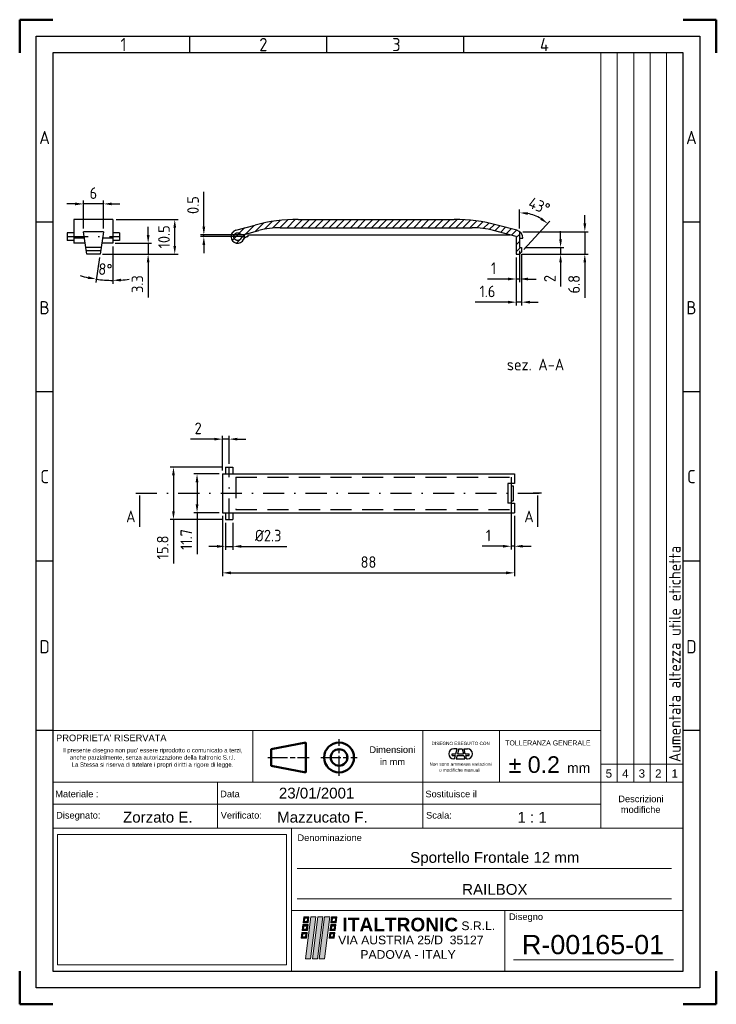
# Model space of a CAD drawing. Header units: millimetres. Extents: x 10 to 220, y 10 to 307.
import ezdxf
from ezdxf.enums import TextEntityAlignment as Align

# ---------------------------------------------------------------- set-up
doc = ezdxf.new("R2010")
doc.units = ezdxf.units.MM
doc.header["$LTSCALE"] = 0.5
doc.header["$XCLIPFRAME"] = 2
for name, pattern in [('AM_ISO02W050', [7.5, 6, -1.5]), ('AM_ISO08W050', [18, 12, -1.5, 3, -1.5]), ('TRATTEGGIATA', [19.049999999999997, 12.7, -6.349999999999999]), ('TRATTOPUNTO', [25.399999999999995, 12.7, -6.349999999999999, 0, -6.349999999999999])]:
    doc.linetypes.add(name, pattern=pattern)
for name, color, linetype, lineweight in [('AM_0', 7, 'Continuous', 50), ('AM_5', 3, 'Continuous', 25), ('AM_7', 4, 'AM_ISO08W050', 25), ('AM_8', 1, 'Continuous', 25), ('AM_BOR', 7, 'Continuous', 50)]:
    doc.layers.add(name, color=color, linetype=linetype, lineweight=lineweight)
doc.styles.add('ACISOTS', font='isocp.shx', dxfattribs={"height": 1})
doc.styles.add('Gruppo1', font='ARIAL.TTF')
doc.styles.add('Gruppo2', font='ARIALBD.TTF')
doc.styles.get("Standard").update_dxf_attribs({"font": 'ISOCP.SHX'})
doc.dimstyles.new('AM_ISO', dxfattribs={"dimtxt": 3.5, "dimasz": 2.5, "dimexe": 1, "dimexo": 1, "dimgap": 1.5, "dimtad": 1, "dimdsep": 46, "dimtxsty": 'STANDARD', "dimcen": 0, "dimclrd": 256, "dimclre": 256, "dimclrt": 2, "dimadec": 0, "dimazin": 2, "dimtp": 0.1, "dimtm": 0.1, "dimtfac": 0.71, "dimtdec": 3, "dimtmove": 0, "dimatfit": 3, "dimfxl": 1, "dimlwd": -1, "dimlwe": -1, "dimarcsym": 0})
picture_1 = doc.add_image_def('image1.jpg', size_in_pixel=(1116, 634))

# ---------------------------------------------------------------- blocks, each defined once
blk = doc.blocks.new('ISO_A4')
for p, q in [((200, 287), (10, 287)), ((10, 287), (10, 10)), ((200, 10), (200, 287)), ((10, 10), (200, 10))]:
    blk.add_line(p, q)
at = {"layer": 'AM_BOR'}
for p, q in [((10, 297), (0, 297)), ((0, 297), (0, 287)), ((210, 297), (200, 297)), ((210, 287), (210, 297)), ((0, 0), (0, 10)), ((210, 0), (210, 10)), ((0, 0), (10, 0)), ((210, 0), (200, 0))]:
    blk.add_line(p, q, dxfattribs=at)
at = {"layer": 'AM_BOR', "color": 1, "lineweight": 25}
for p, q in [((5, 292), (205, 292)), ((5, 5), (5, 292)), ((51.29, 287), (51.29, 292)), ((92.57999999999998, 287), (92.57999999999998, 292)), ((133.87, 287), (133.87, 292)), ((205, 292), (205, 5)), ((10, 235.88), (5, 235.88)), ((205, 235.88), (200, 235.88)), ((10, 184.77), (5, 184.77)), ((205, 184.77), (200, 184.77)), ((10, 133.66), (5, 133.66)), ((205, 133.66), (200, 133.66)), ((10, 82.55), (5, 82.55)), ((205, 82.55), (200, 82.55)), ((205, 5), (5, 5))]:
    blk.add_line(p, q, dxfattribs=at)
at = {"layer": 'AM_BOR', "color": 1, "lineweight": 25, "style": 'ACISOTS'}
for s, p in [('1', (31.28724901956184, 289.5)), ('2', (73.45129109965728, 289.5)), ('3', (113.5630412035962, 289.5)), ('4', (158.1898327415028, 289.5)), ('A', (7.5, 261.4482148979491)), ('A', (202.5, 261.4482148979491)), ('B', (7.5, 210.1135750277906)), ('B', (202.5, 210.1135750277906)), ('C', (7.5, 159.1892905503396)), ('C', (202.5, 159.1892905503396)), ('D', (7.5, 107.8546506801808)), ('D', (202.5, 107.8546506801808))]:
    blk.add_text(s, height=4, dxfattribs=at).set_placement(p, align=Align.MIDDLE)
blk = doc.blocks.new('ISO_TITLEA')
at = {"layer": 'AM_8', "lineweight": 5}
h = blk.add_hatch(color=166, dxfattribs=at)
h.paths.add_polyline_path([(-112.7890661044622, 16.35053475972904), (-114.3625438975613, 16.35053475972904), (-114.5761351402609, 14.55305510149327), (-113.0026573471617, 14.55305510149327)])
h.paths.add_polyline_path([(-114.0488866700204, 15.93636893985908), (-113.2011524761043, 15.93636893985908), (-113.3163145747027, 14.96722092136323), (-114.1640487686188, 14.96722092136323)], flags=16)
for points in [[(-112.2645737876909, 16.35053475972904), (-113.8677184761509, 3.708974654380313), (-112.2942406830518, 3.708974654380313), (-110.6910959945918, 16.35053475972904)], [(-110.1666036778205, 16.35053475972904), (-111.7697483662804, 3.708974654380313), (-110.1962705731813, 3.708974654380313), (-108.5931258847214, 16.35053475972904)], [(-108.0686335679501, 16.35053475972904), (-109.67177825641, 3.708974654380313), (-108.0983004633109, 3.708974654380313), (-106.495155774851, 16.35053475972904)]]:
    blk.add_hatch(color=166, dxfattribs=at).paths.add_polyline_path(points)
h = blk.add_hatch(color=166, dxfattribs=at)
h.paths.add_polyline_path([(-104.6107769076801, 14.55305510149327), (-104.3971856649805, 16.35053475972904), (-105.9706634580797, 16.35053475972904), (-106.1842547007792, 14.55305510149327)])
h.paths.add_polyline_path([(-104.8092720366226, 15.93636893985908), (-104.924434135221, 14.96722092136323), (-105.7721683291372, 14.96722092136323), (-105.6570062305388, 15.93636893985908)], flags=16)
h = blk.add_hatch(color=166, dxfattribs=at)
h.paths.add_polyline_path([(-114.8521011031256, 12.23066023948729), (-113.2786233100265, 12.23066023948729), (-113.0650320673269, 14.02813989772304), (-114.6385098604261, 14.02813989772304)])
h.paths.add_polyline_path([(-113.5922805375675, 12.64482605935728), (-114.4400147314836, 12.64482605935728), (-114.3248526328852, 13.6139740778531), (-113.4771184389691, 13.6139740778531)], flags=16)
h = blk.add_hatch(color=166, dxfattribs=at)
h.paths.add_polyline_path([(-104.8867428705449, 12.23066023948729), (-104.6731516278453, 14.02813989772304), (-106.2466294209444, 14.02813989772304), (-106.460220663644, 12.23066023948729)])
h.paths.add_polyline_path([(-105.0852379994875, 13.6139740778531), (-105.2004000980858, 12.64482605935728), (-106.0481342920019, 12.64482605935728), (-105.9329721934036, 13.6139740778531)], flags=16)
h = blk.add_hatch(color=166, dxfattribs=at)
h.paths.add_polyline_path([(-115.1280670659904, 9.908265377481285), (-113.5545892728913, 9.908265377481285), (-113.3409980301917, 11.70574503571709), (-114.9144758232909, 11.70574503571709)])
h.paths.add_polyline_path([(-113.8682465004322, 10.32243119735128), (-114.7159806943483, 10.32243119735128), (-114.60081859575, 11.29157921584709), (-113.7530844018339, 11.29157921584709)], flags=16)
h = blk.add_hatch(color=166, dxfattribs=at)
h.paths.add_polyline_path([(-105.1627088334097, 9.908265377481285), (-104.9491175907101, 11.70574503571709), (-106.5225953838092, 11.70574503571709), (-106.7361866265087, 9.908265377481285)])
h.paths.add_polyline_path([(-105.3612039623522, 11.29157921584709), (-105.4763660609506, 10.32243119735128), (-106.3241002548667, 10.32243119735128), (-106.2089381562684, 11.29157921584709)], flags=16)
at = {"layer": 'AM_0', "lineweight": 15}
for p, q in [((-24.83949045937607, 56.95950026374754), (-24.83949045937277, 277)), ((2.2169e-12, 277), (-24.83949045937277, 277)), ((-19.87159236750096, 56.95950026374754), (-19.87159236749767, 277)), ((-14.90369427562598, 56.95950026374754), (-14.90369427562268, 277)), ((-9.935796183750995, 56.95950026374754), (-9.935796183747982, 277)), ((-4.967898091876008, 56.95950026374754), (-4.967898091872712, 277)), ((-4.91696e-11, 277), (0, 0)), ((-190.0000003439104, 56.9595002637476), (-190.0000003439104, 72.54306899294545)), ((-190.0000003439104, 72.54306899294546), (-24.83949045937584, 72.54306899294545)), ((-129.7124791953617, 56.95950026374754), (-129.7124791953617, 72.5430689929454)), ((-78.47824897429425, 56.95950026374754), (-78.47824897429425, 72.5430689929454)), ((-55.35385050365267, 56.9595002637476), (-55.35385050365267, 72.54306899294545)), ((-24.83949045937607, 62.47938703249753), (-9.663e-13, 62.47938703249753)), ((-190.0000002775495, 56.9595002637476), (-9.663e-13, 56.95950026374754)), ((-190.0000002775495, 2.84e-14), (-190.0000002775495, 56.9595002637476)), ((-140.3821733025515, 43.15978334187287), (-140.3821733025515, 56.95950026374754)), ((-78.47824897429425, 43.15978334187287), (-78.47824897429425, 56.95950026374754)), ((-24.83949045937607, 43.15978334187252), (-24.83949045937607, 56.95950026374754)), ((-190.0000002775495, 50.33563614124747), (-24.83949045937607, 50.33563614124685)), ((-190.0000002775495, 43.15978334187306), (-6.7217e-12, 43.15978334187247)), ((-118.0503846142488, 0), (-118.0503846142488, 43.15978334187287)), ((-116.3465290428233, 31.01164275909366), (-3.467157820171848, 31.01164275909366)), ((-116.3465290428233, 21.78526194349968), (-3.467157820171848, 21.78526194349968)), ((-118.0503846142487, 18.27430722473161), (-2.6006e-12, 18.27430722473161)), ((-53.75476167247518, 0), (-53.75476167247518, 18.27430722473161)), ((-51.14538313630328, 3.368450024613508), (-2.895095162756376, 3.368450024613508)), ((5.68e-14, 0), (-190.0000002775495, 2.7e-14))]:
    blk.add_line(p, q, dxfattribs=at)
at = {"layer": 'AM_0'}
for p, q in [((-113.723701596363, 68.9595002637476), (-124.2355680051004, 66.9595002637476)), ((-113.7237015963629, 59.9595002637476), (-113.723701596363, 68.9595002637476)), ((-124.2355680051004, 61.9595002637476), (-124.2355680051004, 66.9595002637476)), ((-113.7237015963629, 59.9595002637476), (-124.2355680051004, 61.9595002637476))]:
    blk.add_line(p, q, dxfattribs=at)
at = {"layer": 'AM_0', "linetype": 'Continuous', "lineweight": 30}
for p, q in [((-69.65140972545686, 65.02525013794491), (-69.65140972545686, 65.53725013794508)), ((-69.65140972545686, 65.53725013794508), (-68.51540972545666, 65.53725013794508)), ((-68.13140972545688, 67.07325013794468), (-69.13940972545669, 67.07325013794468)), ((-68.51540972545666, 65.53725013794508), (-68.13140972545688, 67.07325013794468)), ((-67.60340972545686, 67.07325013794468), (-67.98740972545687, 65.53725013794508)), ((-67.98740972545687, 65.53725013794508), (-66.19540972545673, 65.53725013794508)), ((-67.60340972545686, 67.07325013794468), (-66.57940972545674, 67.07325013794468)), ((-66.57940972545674, 67.07325013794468), (-66.19540972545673, 65.53725013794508)), ((-66.05140972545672, 67.07325013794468), (-65.04340972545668, 67.07325013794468)), ((-65.6674097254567, 65.53725013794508), (-66.05140972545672, 67.07325013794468)), ((-65.6674097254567, 65.53725013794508), (-64.53140972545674, 65.53725013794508)), ((-64.53140972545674, 65.02525013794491), (-64.53140972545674, 65.53725013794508)), ((-69.65140972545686, 65.02525013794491), (-68.64340972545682, 65.02525013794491)), ((-68.89940972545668, 64.00125013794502), (-69.13940972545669, 64.00125013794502)), ((-68.89940972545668, 64.00125013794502), (-68.64340972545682, 65.02525013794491)), ((-68.1154097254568, 65.02525013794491), (-68.37140972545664, 64.00125013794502)), ((-68.37140972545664, 64.00125013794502), (-65.81140972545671, 64.00125013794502)), ((-68.1154097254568, 65.02525013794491), (-66.06740972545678, 65.02525013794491)), ((-66.06740972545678, 65.02525013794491), (-65.81140972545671, 64.00125013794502)), ((-65.28340972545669, 64.00125013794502), (-65.53940972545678, 65.02525013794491)), ((-65.53940972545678, 65.02525013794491), (-64.53140972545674, 65.02525013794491)), ((-65.28340972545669, 64.00125013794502), (-65.04340972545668, 64.00125013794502))]:
    blk.add_line(p, q, dxfattribs=at)
at = {"layer": 'AM_0', "color": 166, "lineweight": 5}
for p, q in [((-114.5761351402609, 14.5530551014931), (-114.3625438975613, 16.35053475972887)), ((-114.3625438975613, 16.35053475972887), (-112.7890661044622, 16.35053475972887)), ((-114.1640487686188, 14.96722092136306), (-114.0488866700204, 15.93636893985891)), ((-114.1640487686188, 14.96722092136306), (-113.3163145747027, 14.96722092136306)), ((-114.0488866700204, 15.93636893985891), (-113.2011524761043, 15.93636893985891)), ((-113.8677184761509, 3.708974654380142), (-112.2645737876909, 16.35053475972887)), ((-113.3163145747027, 14.96722092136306), (-113.2011524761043, 15.93636893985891)), ((-113.0026573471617, 14.5530551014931), (-112.7890661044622, 16.35053475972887)), ((-112.2942406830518, 3.708974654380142), (-110.6910959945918, 16.35053475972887)), ((-112.2645737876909, 16.35053475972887), (-110.6910959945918, 16.35053475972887)), ((-111.7697483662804, 3.708974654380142), (-110.1666036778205, 16.35053475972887)), ((-110.1962705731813, 3.708974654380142), (-108.5931258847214, 16.35053475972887)), ((-110.1666036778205, 16.35053475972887), (-108.5931258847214, 16.35053475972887)), ((-109.67177825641, 3.708974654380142), (-108.0686335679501, 16.35053475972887)), ((-108.0983004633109, 3.708974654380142), (-106.495155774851, 16.35053475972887)), ((-108.0686335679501, 16.35053475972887), (-106.495155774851, 16.35053475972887)), ((-106.1842547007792, 14.5530551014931), (-105.9706634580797, 16.35053475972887)), ((-105.9706634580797, 16.35053475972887), (-104.3971856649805, 16.35053475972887)), ((-105.7721683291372, 14.96722092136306), (-105.6570062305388, 15.93636893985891)), ((-105.7721683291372, 14.96722092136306), (-104.924434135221, 14.96722092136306)), ((-105.6570062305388, 15.93636893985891), (-104.8092720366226, 15.93636893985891)), ((-104.924434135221, 14.96722092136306), (-104.8092720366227, 15.93636893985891)), ((-104.6107769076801, 14.5530551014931), (-104.3971856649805, 16.35053475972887)), ((-114.8521011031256, 12.23066023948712), (-114.6385098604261, 14.02813989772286)), ((-114.8521011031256, 12.23066023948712), (-113.2786233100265, 12.23066023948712)), ((-114.6385098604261, 14.02813989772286), (-113.0650320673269, 14.02813989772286)), ((-114.5761351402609, 14.5530551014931), (-113.0026573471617, 14.5530551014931)), ((-114.4400147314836, 12.64482605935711), (-114.3248526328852, 13.61397407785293)), ((-114.4400147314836, 12.64482605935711), (-113.5922805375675, 12.64482605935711)), ((-114.3248526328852, 13.61397407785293), (-113.4771184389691, 13.61397407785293)), ((-113.5922805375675, 12.64482605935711), (-113.4771184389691, 13.61397407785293)), ((-113.2786233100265, 12.23066023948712), (-113.0650320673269, 14.02813989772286)), ((-106.460220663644, 12.23066023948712), (-106.2466294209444, 14.02813989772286)), ((-106.460220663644, 12.23066023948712), (-104.8867428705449, 12.23066023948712)), ((-106.2466294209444, 14.02813989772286), (-104.6731516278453, 14.02813989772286)), ((-106.1842547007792, 14.5530551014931), (-104.6107769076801, 14.5530551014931)), ((-106.0481342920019, 12.64482605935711), (-105.9329721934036, 13.61397407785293)), ((-106.0481342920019, 12.64482605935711), (-105.2004000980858, 12.64482605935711)), ((-105.9329721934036, 13.61397407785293), (-105.0852379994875, 13.61397407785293)), ((-105.2004000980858, 12.64482605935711), (-105.0852379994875, 13.61397407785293)), ((-104.8867428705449, 12.23066023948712), (-104.6731516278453, 14.02813989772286)), ((-115.1280670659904, 9.908265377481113), (-114.9144758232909, 11.70574503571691)), ((-115.1280670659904, 9.908265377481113), (-113.5545892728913, 9.908265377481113)), ((-114.9144758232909, 11.70574503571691), (-113.3409980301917, 11.70574503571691)), ((-114.7159806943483, 10.3224311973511), (-114.60081859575, 11.29157921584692)), ((-114.7159806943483, 10.3224311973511), (-113.8682465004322, 10.3224311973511)), ((-114.60081859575, 11.29157921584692), (-113.7530844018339, 11.29157921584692)), ((-113.8682465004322, 10.3224311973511), (-113.7530844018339, 11.29157921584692)), ((-113.5545892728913, 9.908265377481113), (-113.3409980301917, 11.70574503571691)), ((-106.7361866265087, 9.908265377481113), (-106.5225953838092, 11.70574503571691)), ((-106.7361866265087, 9.908265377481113), (-105.1627088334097, 9.908265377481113)), ((-106.5225953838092, 11.70574503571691), (-104.9491175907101, 11.70574503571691)), ((-106.3241002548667, 10.3224311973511), (-106.2089381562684, 11.29157921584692)), ((-106.3241002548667, 10.3224311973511), (-105.4763660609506, 10.3224311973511)), ((-106.2089381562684, 11.29157921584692), (-105.3612039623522, 11.29157921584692)), ((-105.4763660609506, 10.3224311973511), (-105.3612039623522, 11.29157921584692)), ((-105.1627088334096, 9.908265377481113), (-104.9491175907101, 11.70574503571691)), ((-113.8677184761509, 3.708974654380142), (-112.2942406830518, 3.708974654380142)), ((-111.7697483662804, 3.708974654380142), (-110.1962705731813, 3.708974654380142)), ((-109.67177825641, 3.708974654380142), (-108.0983004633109, 3.708974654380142))]:
    blk.add_line(p, q, dxfattribs=at)
at = {"layer": 'AM_0'}
for radius in [4.5, 2.5]:
    blk.add_circle((-103.7237015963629, 64.4595002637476), radius, dxfattribs=at)
at = {"layer": 'AM_0', "linetype": 'Continuous', "lineweight": 30}
for centre, radius, start, end in [((-69.13940972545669, 65.53725013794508), 1.535999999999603, 90, 270), ((-65.04340972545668, 65.53725013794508), 1.536000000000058, 270, 90)]:
    blk.add_arc(centre, radius, start, end, dxfattribs=at)
at = {"layer": 'AM_7', "color": 7}
for p, q in [((-103.7237015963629, 58.9595002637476), (-103.7237015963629, 69.9595002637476)), ((-125.2355680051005, 64.4595002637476), (-112.7237015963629, 64.4595002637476)), ((-109.2237015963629, 64.4595002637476), (-98.22370159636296, 64.4595002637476))]:
    blk.add_line(p, q, dxfattribs=at)
at = {"color": 5, "style": 'Gruppo1'}
for s, p in [('5', (-23.35434097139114, 58.36859088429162)), ('4', (-18.38644287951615, 58.36859088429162)), ('3', (-13.41854478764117, 58.36859088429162)), ('2', (-8.450646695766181, 58.36859088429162)), ('1', (-3.482748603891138, 58.36859088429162))]:
    blk.add_text(s, height=2.5, dxfattribs=at).set_placement(p)
at = {"insert": (-159.9651239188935, 67.2836060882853), "char_height": 1.3, "width": 56.73230894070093, "attachment_point": 2, "style": 'Gruppo1'}
blk.add_mtext("Il presente disegno non puo' essere riprodotto o comunicato a terzi, anche parzialmente, senza autorizzazione della Italtronic S.r.l.\\PLa Stessa si riserva di tutelare i propri diritti a rigore di legge.", dxfattribs=at)
at = {"layer": 'AM_0'}
for s, height, style, p in [("PROPRIETA' RISERVATA", 2, 'Gruppo1', (-189.0268250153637, 69.36091933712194)), ('TOLLERANZA GENERALE', 1.5, 'Gruppo1', (-53.63110816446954, 68.08756343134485)), ('Dimensioni', 2, 'Gruppo1', (-94.56711480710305, 65.81343175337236)), ('in mm', 2, 'Gruppo1', (-91.41765088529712, 62.1665493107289)), ('± 0.2', 5, 'Gruppo1', (-52.61899601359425, 59.81232751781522)), ('mm', 3, 'Gruppo1', (-34.97583524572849, 59.81232751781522)), ('Materiale :', 2, 'Gruppo1', (-189.2905626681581, 52.45419710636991)), ('Data  ', 2, 'Gruppo1', (-139.5695204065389, 52.45419710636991)), ('Sostituisce il', 2, 'Gruppo1', (-77.6935186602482, 52.4420366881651)), ('Descrizioni', 2, 'Gruppo1', (-19.54720398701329, 50.96115065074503)), ('Disegnato:', 2, 'Gruppo1', (-189.015745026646, 46.02370810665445)), ('Verificato:', 2, 'Gruppo1', (-139.397918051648, 46.02370810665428)), ('Scala:', 2, 'Gruppo1', (-77.49399372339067, 46.02370810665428)), (' modifiche', 2, 'Gruppo1', (-19.54720398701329, 47.74121670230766)), ('Denominazione', 2, 'Gruppo1', (-116.2691165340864, 39.2583055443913)), ('ITALTRONIC', 4.125, 'Gruppo2', (-102.7047710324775, 12.00156859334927)), ('S.R.L.', 2.625, 'Gruppo1', (-66.84102735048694, 12.3750384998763)), ('Disegno', 2, 'Gruppo1', (-52.48339547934, 15.4299667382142)), ('VIA AUSTRIA 25/D  35127', 2.625, 'Gruppo1', (-103.9925028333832, 8.092742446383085)), ('PADOVA - ITALY', 2.625, 'Gruppo1', (-97.29935487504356, 3.717266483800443))]:
    blk.add_text(s, height=height, dxfattribs=dict(at, style=style)).set_placement(p)
at = {"layer": 'AM_0', "linetype": 'Continuous', "style": 'Gruppo1'}
for s, p in [('DISEGNO ESEGUITO CON', (-75.80781751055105, 68.18685013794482)), ('Non sono ammesse variazioni', (-76.46030365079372, 61.94365013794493)), ('o modifiche manuali', (-73.57710539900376, 60.15165013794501))]:
    blk.add_text(s, height=1, dxfattribs=at).set_placement(p)
at = {"layer": 'AM_0', "style": 'Gruppo1'}
for tag, height, p in [('1', 3.25382799, (-160.7740288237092, 52.07875827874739)), ('3', 3.25382799, (-110.4975334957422, 52.07875827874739)), ('5', 3.25382799, (-45.64341638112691, 51.99343129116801)), ('4', 3.25382799, (-158.3638580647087, 44.81757849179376)), ('2', 3.25382799, (-108.7460310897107, 44.81757849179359)), ('7', 3.25382799, (-45.5311581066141, 44.77713486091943)), ('8', 3.25382799, (-56.76419120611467, 32.68420878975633)), ('9', 3.25382799, (-56.76419120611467, 23.03492751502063)), ('10', 5.810407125, (-27.16144698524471, 5.111572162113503))]:
    blk.add_attdef(tag, text='', height=height, dxfattribs=at).set_placement(p, align=Align.CENTER)
at = {"lineweight": 0}
image = blk.add_image(picture_1, insert=(-188.5987376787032, 1.956480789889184), size_in_units=(69.04088575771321, 39.222151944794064), dxfattribs=at)
image.set_boundary_path([(-0.5, -0.5), (1115.5, 633.4999999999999)])
image.dxf.clipping = 0
image.dxf.flags = 3
blk = doc.blocks.new('*D24')
at = {"layer": 'AM_5'}
for p, q in [((71.14959527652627, 157.2950635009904), (71.14959527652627, 139.1407892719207)), ((159.1495952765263, 157.2950635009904), (159.1495952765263, 139.1407892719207)), ((73.64959527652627, 140.1407892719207), (156.6495952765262, 140.1407892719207))]:
    blk.add_line(p, q, dxfattribs=at)
for points in [[(73.64959527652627, 140.5574559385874), (73.64959527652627, 139.7241226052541), (71.14959527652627, 140.1407892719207)], [(156.6495952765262, 140.5574559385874), (156.6495952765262, 139.7241226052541), (159.1495952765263, 140.1407892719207)]]:
    blk.add_solid(points, dxfattribs=at)
at = {"layer": 'Defpoints', "color": 0}
for p in [(71.14959527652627, 158.2950635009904), (159.1495952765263, 158.2950635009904), (159.1495952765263, 140.1407892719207)]:
    blk.add_point(p, dxfattribs=at)
at = {"layer": 'AM_5', "color": 2, "insert": (115.1495952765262, 143.3907892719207), "char_height": 3.5, "attachment_point": 5}
blk.add_mtext('88', dxfattribs=at)
blk = doc.blocks.new('*D25')
at = {"layer": 'AM_5'}
for p, q in [((70.14959527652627, 169.9950635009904), (62.46295130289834, 169.9950635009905)), ((63.46295130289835, 167.4950635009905), (63.46295130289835, 160.7950635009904)), ((70.14959527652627, 158.2950635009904), (62.46295130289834, 158.2950635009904)), ((63.46295130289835, 158.2950635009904), (63.46295130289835, 145.7450635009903))]:
    blk.add_line(p, q, dxfattribs=at)
for points in [[(63.04628463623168, 167.4950635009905), (63.87961796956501, 167.4950635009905), (63.46295130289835, 169.9950635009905)], [(63.04628463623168, 160.7950635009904), (63.87961796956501, 160.7950635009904), (63.46295130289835, 158.2950635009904)]]:
    blk.add_solid(points, dxfattribs=at)
at = {"layer": 'Defpoints', "color": 0}
for p in [(71.14959527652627, 169.9950635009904), (63.46295130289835, 158.2950635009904), (71.14959527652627, 158.2950635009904)]:
    blk.add_point(p, dxfattribs=at)
at = {"layer": 'AM_5', "color": 2, "insert": (60.21295130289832, 150.2200635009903), "char_height": 3.5, "attachment_point": 5, "rotation": 90}
blk.add_mtext('11.7', dxfattribs=at)
blk = doc.blocks.new('*D26')
at = {"layer": 'AM_5'}
for p, q in [((71.99959527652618, 155.2450635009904), (71.99959527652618, 147.1329275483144)), ((74.29959527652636, 155.2450635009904), (74.29959527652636, 147.1329275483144)), ((69.49959527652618, 148.1329275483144), (66.99959527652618, 148.1329275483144)), ((71.99959527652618, 148.1329275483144), (74.29959527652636, 148.1329275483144)), ((76.79959527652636, 148.1329275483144), (90.49457002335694, 148.1329275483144))]:
    blk.add_line(p, q, dxfattribs=at)
for points in [[(69.49959527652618, 148.5495942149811), (69.49959527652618, 147.7162608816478), (71.99959527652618, 148.1329275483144)], [(76.79959527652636, 148.5495942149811), (76.79959527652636, 147.7162608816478), (74.29959527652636, 148.1329275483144)]]:
    blk.add_solid(points, dxfattribs=at)
at = {"layer": 'Defpoints', "color": 0}
for p in [(71.99959527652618, 156.2450635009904), (74.29959527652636, 156.2450635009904), (74.29959527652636, 148.1329275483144)]:
    blk.add_point(p, dxfattribs=at)
at = {"layer": 'AM_5', "color": 2, "insert": (84.89708264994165, 151.3832720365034), "char_height": 3.5, "attachment_point": 5}
blk.add_mtext('%%C2.3', dxfattribs=at)
blk = doc.blocks.new('*D27')
at = {"layer": 'AM_5'}
for p, q in [((70.99959527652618, 172.0450635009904), (55.35160648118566, 172.0450635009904)), ((56.35160648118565, 169.5450635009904), (56.35160648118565, 158.7450635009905)), ((70.99959527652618, 156.2450635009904), (55.35160648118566, 156.2450635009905)), ((56.35160648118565, 156.2450635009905), (56.35160648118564, 142.9950635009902))]:
    blk.add_line(p, q, dxfattribs=at)
for points in [[(55.93493981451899, 169.5450635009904), (56.76827314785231, 169.5450635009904), (56.35160648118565, 172.0450635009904)], [(55.93493981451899, 158.7450635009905), (56.76827314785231, 158.7450635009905), (56.35160648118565, 156.2450635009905)]]:
    blk.add_solid(points, dxfattribs=at)
at = {"layer": 'Defpoints', "color": 0}
for p in [(56.35160648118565, 172.0450635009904), (71.99959527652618, 172.0450635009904), (71.99959527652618, 156.2450635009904)]:
    blk.add_point(p, dxfattribs=at)
at = {"layer": 'AM_5', "color": 2, "insert": (53.10160648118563, 147.8200635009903), "char_height": 3.5, "attachment_point": 5, "rotation": 90}
blk.add_mtext('15.8', dxfattribs=at)
blk = doc.blocks.new('*D28')
at = {"layer": 'AM_5'}
for p, q in [((48.72248720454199, 242.0598868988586), (48.72248720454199, 244.5598868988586)), ((38.76886006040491, 239.5598868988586), (49.72248720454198, 239.5598868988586)), ((48.72248720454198, 239.5598868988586), (48.72248720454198, 236.2598868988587)), ((34.96886006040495, 236.2598868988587), (49.72248720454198, 236.2598868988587)), ((48.72248720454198, 233.7598868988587), (48.72248720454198, 223.2149121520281))]:
    blk.add_line(p, q, dxfattribs=at)
for points in [[(48.30582053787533, 242.0598868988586), (49.13915387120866, 242.0598868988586), (48.72248720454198, 239.5598868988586)], [(48.30582053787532, 233.7598868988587), (49.13915387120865, 233.7598868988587), (48.72248720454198, 236.2598868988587)]]:
    blk.add_solid(points, dxfattribs=at)
at = {"layer": 'Defpoints', "color": 0}
for p in [(37.7688600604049, 239.5598868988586), (48.72248720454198, 239.5598868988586), (33.96886006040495, 236.2598868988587)]:
    blk.add_point(p, dxfattribs=at)
at = {"layer": 'AM_5', "color": 2, "insert": (45.47248720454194, 227.2373995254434), "char_height": 3.5, "attachment_point": 5, "rotation": 90}
blk.add_mtext('3.3', dxfattribs=at)
blk = doc.blocks.new('*D29')
at = {"layer": 'AM_5'}
for p, q in [((158.1495952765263, 160.2950635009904), (158.1495952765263, 147.1693570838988)), ((159.1495952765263, 157.2950635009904), (159.1495952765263, 147.1693570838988)), ((155.6495952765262, 148.1693570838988), (149.4495952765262, 148.1693570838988)), ((159.1495952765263, 148.1693570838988), (158.1495952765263, 148.1693570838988)), ((161.6495952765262, 148.1693570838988), (164.1495952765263, 148.1693570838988))]:
    blk.add_line(p, q, dxfattribs=at)
for points in [[(155.6495952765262, 148.5860237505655), (155.6495952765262, 147.7526904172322), (158.1495952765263, 148.1693570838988)], [(161.6495952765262, 148.5860237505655), (161.6495952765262, 147.7526904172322), (159.1495952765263, 148.1693570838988)]]:
    blk.add_solid(points, dxfattribs=at)
at = {"layer": 'Defpoints', "color": 0}
for p in [(158.1495952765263, 161.2950635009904), (159.1495952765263, 158.2950635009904), (158.1495952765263, 148.1693570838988)]:
    blk.add_point(p, dxfattribs=at)
at = {"layer": 'AM_5', "color": 2, "insert": (151.2995952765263, 151.4193570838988), "char_height": 3.5, "attachment_point": 5}
blk.add_mtext('1', dxfattribs=at)
blk = doc.blocks.new('*D30')
at = {"layer": 'AM_5'}
for p, q in [((26.71598826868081, 251.4310005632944), (24.21598826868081, 251.4310005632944)), ((29.21598826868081, 244.0598868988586), (29.21598826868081, 252.4310005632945)), ((35.21598826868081, 251.4310005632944), (29.21598826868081, 251.4310005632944)), ((35.21598826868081, 244.0598868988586), (35.21598826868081, 252.4310005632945)), ((37.71598826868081, 251.4310005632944), (40.2159882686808, 251.4310005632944))]:
    blk.add_line(p, q, dxfattribs=at)
for points in [[(26.71598826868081, 251.8476672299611), (26.71598826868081, 251.0143338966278), (29.21598826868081, 251.4310005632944)], [(37.71598826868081, 251.8476672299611), (37.71598826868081, 251.0143338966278), (35.21598826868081, 251.4310005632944)]]:
    blk.add_solid(points, dxfattribs=at)
at = {"layer": 'Defpoints', "color": 0}
for p in [(29.21598826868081, 251.4310005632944), (29.21598826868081, 243.0598868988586), (35.21598826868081, 243.0598868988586)]:
    blk.add_point(p, dxfattribs=at)
at = {"layer": 'AM_5', "color": 2, "insert": (32.2159882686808, 254.6810005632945), "char_height": 3.5, "attachment_point": 5}
blk.add_mtext('6', dxfattribs=at)
blk = doc.blocks.new('*D31')
at = {"layer": 'AM_5'}
for p, q in [((38.06598826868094, 238.5598868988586), (38.06598826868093, 227.3625844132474)), ((34.07049427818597, 235.2705277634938), (32.96245155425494, 227.735837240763))]:
    blk.add_line(p, q, dxfattribs=at)
for start, end in [(253.2254911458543, 257.4298025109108), (261.6341138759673, 270), (274.2043113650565, 278.408622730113)]:
    blk.add_arc((38.06598826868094, 262.4398868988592), 34.07730248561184, start, end, dxfattribs=at)
for points in [[(30.7252574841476, 229.5891458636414), (30.57385159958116, 228.7696821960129), (33.10794554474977, 228.7251963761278)], [(40.57958968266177, 228.0379014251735), (40.54902192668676, 228.8706739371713), (38.06598826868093, 228.3625844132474)]]:
    blk.add_solid(points, dxfattribs=at)
at = {"layer": 'Defpoints', "color": 0}
for p in [(38.06598826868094, 246.7598868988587), (35.21598826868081, 243.0598868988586), (38.06598826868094, 239.5598868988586), (34.21598826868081, 236.2598868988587), (36.40807504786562, 228.402938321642)]:
    blk.add_point(p, dxfattribs=at)
at = {"layer": 'AM_5', "color": 2, "insert": (35.81093512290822, 231.6951749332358), "char_height": 3.5, "attachment_point": 5, "rotation": 355.8049998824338}
blk.add_mtext('8°', dxfattribs=at)
blk = doc.blocks.new('*D32')
at = {"layer": 'AM_5'}
for p, q in [((39.06598826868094, 246.7598868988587), (57.74411700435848, 246.7598868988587)), ((56.74411700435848, 238.7598868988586), (56.74411700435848, 244.2598868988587)), ((35.21598826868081, 236.2598868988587), (57.74411700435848, 236.2598868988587))]:
    blk.add_line(p, q, dxfattribs=at)
for points in [[(56.32745033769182, 244.2598868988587), (57.16078367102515, 244.2598868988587), (56.74411700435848, 246.7598868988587)], [(56.32745033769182, 238.7598868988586), (57.16078367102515, 238.7598868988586), (56.74411700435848, 236.2598868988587)]]:
    blk.add_solid(points, dxfattribs=at)
at = {"layer": 'Defpoints', "color": 0}
for p in [(38.06598826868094, 246.7598868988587), (56.74411700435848, 246.7598868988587), (34.21598826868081, 236.2598868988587)]:
    blk.add_point(p, dxfattribs=at)
at = {"layer": 'AM_5', "color": 2, "insert": (53.49411700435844, 241.5098868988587), "char_height": 3.5, "attachment_point": 5, "rotation": 90}
blk.add_mtext('10.5', dxfattribs=at)
blk = doc.blocks.new('*D33')
at = {"layer": 'AM_5'}
for p, q in [((71.14959527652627, 170.9950635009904), (71.14959527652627, 181.4741124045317)), ((73.14959527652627, 173.0450635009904), (73.14959527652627, 181.4741124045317)), ((68.64959527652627, 180.4741124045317), (61.45051063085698, 180.4741124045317)), ((73.14959527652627, 180.4741124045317), (71.14959527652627, 180.4741124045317)), ((75.64959527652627, 180.4741124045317), (78.14959527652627, 180.4741124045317))]:
    blk.add_line(p, q, dxfattribs=at)
for points in [[(68.64959527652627, 180.8907790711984), (68.64959527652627, 180.0574457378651), (71.14959527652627, 180.4741124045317)], [(75.64959527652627, 180.8907790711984), (75.64959527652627, 180.0574457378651), (73.14959527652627, 180.4741124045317)]]:
    blk.add_solid(points, dxfattribs=at)
at = {"layer": 'Defpoints', "color": 0}
for p in [(71.14959527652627, 180.4741124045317), (71.14959527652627, 169.9950635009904), (73.14959527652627, 172.0450635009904)]:
    blk.add_point(p, dxfattribs=at)
at = {"layer": 'AM_5', "color": 2, "insert": (63.80005295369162, 183.7244568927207), "char_height": 3.5, "attachment_point": 5}
blk.add_mtext('2', dxfattribs=at)
blk = doc.blocks.new('*D34')
at = {"layer": 'AM_5'}
for p, q in [((65.50449291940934, 244.5598868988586), (65.50449291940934, 255.107617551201)), ((77.86365167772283, 242.0598868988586), (64.50449291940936, 242.0598868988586)), ((77.86365167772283, 241.5598868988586), (64.50449291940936, 241.5598868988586)), ((65.50449291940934, 241.5598868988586), (65.50449291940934, 242.0598868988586)), ((65.50449291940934, 239.0598868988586), (65.50449291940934, 236.5598868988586))]:
    blk.add_line(p, q, dxfattribs=at)
for points in [[(65.08782625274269, 244.5598868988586), (65.92115958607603, 244.5598868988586), (65.50449291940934, 242.0598868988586)], [(65.08782625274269, 239.0598868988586), (65.92115958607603, 239.0598868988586), (65.50449291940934, 241.5598868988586)]]:
    blk.add_solid(points, dxfattribs=at)
at = {"layer": 'Defpoints', "color": 0}
for p in [(65.50449291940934, 242.0598868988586), (78.86365167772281, 242.0598868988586), (78.86365167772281, 241.5598868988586)]:
    blk.add_point(p, dxfattribs=at)
at = {"layer": 'AM_5', "color": 2, "insert": (62.25449291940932, 251.0837522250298), "char_height": 3.5, "attachment_point": 5, "rotation": 90}
blk.add_mtext('0.5', dxfattribs=at)
blk = doc.blocks.new('*S40')
at = {"layer": 'AM_5', "color": 3}
blk.add_line((166.2182005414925, 153.9929510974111), (166.2182005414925, 163.463148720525), dxfattribs=at)
at = {"layer": 'AM_5', "color": 3, "linetype": 'Continuous'}
blk.add_trace([(166.2382005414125, 163.463148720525), (166.1982005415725, 163.463148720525), (166.2182005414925, 163.583148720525)], dxfattribs=at)
blk = doc.blocks.new('*S41')
at = {"layer": 'AM_5', "color": 3}
blk.add_line((46.17192565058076, 153.9929510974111), (46.17192565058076, 163.4631487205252), dxfattribs=at)
at = {"layer": 'AM_5', "color": 3, "linetype": 'Continuous'}
blk.add_trace([(46.19192565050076, 163.4631487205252), (46.15192565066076, 163.4631487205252), (46.17192565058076, 163.5831487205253)], dxfattribs=at)
blk = doc.blocks.new('*D35')
at = {"layer": 'AM_5'}
for p, q in [((180.3653271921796, 245.5598868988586), (180.3653271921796, 248.0598868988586)), ((161.7013740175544, 243.0598868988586), (181.3653271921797, 243.0598868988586)), ((180.3653271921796, 243.0598868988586), (180.3653271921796, 236.2598868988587)), ((161.4513740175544, 236.2598868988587), (181.3653271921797, 236.2598868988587)), ((180.3653271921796, 233.7598868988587), (180.3653271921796, 223.150438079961))]:
    blk.add_line(p, q, dxfattribs=at)
for points in [[(179.948660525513, 245.5598868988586), (180.7819938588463, 245.5598868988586), (180.3653271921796, 243.0598868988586)], [(179.948660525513, 233.7598868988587), (180.7819938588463, 233.7598868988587), (180.3653271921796, 236.2598868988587)]]:
    blk.add_solid(points, dxfattribs=at)
at = {"layer": 'Defpoints', "color": 0}
for p in [(160.7013740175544, 243.0598868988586), (180.3653271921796, 243.0598868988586), (160.4513740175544, 236.2598868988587)]:
    blk.add_point(p, dxfattribs=at)
at = {"layer": 'AM_5', "color": 2, "insert": (177.1153271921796, 227.2051624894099), "char_height": 3.5, "attachment_point": 5, "rotation": 90}
blk.add_mtext('6.8', dxfattribs=at)
blk = doc.blocks.new('*D36')
at = {"layer": 'AM_5'}
for p, q in [((159.7013740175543, 235.2598868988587), (159.7013740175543, 227.7818455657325)), ((160.7013740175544, 237.2598868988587), (160.7013740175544, 227.7818455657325)), ((157.2013740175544, 228.7818455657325), (151.0013740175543, 228.7818455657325)), ((160.7013740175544, 228.7818455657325), (159.7013740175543, 228.7818455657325)), ((163.2013740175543, 228.7818455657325), (165.7013740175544, 228.7818455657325))]:
    blk.add_line(p, q, dxfattribs=at)
for points in [[(157.2013740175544, 229.1985122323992), (157.2013740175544, 228.3651788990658), (159.7013740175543, 228.7818455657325)], [(163.2013740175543, 229.1985122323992), (163.2013740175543, 228.3651788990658), (160.7013740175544, 228.7818455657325)]]:
    blk.add_solid(points, dxfattribs=at)
at = {"layer": 'Defpoints', "color": 0}
for p in [(160.7013740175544, 238.2598868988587), (159.7013740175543, 236.2598868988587), (160.7013740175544, 228.7818455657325)]:
    blk.add_point(p, dxfattribs=at)
at = {"layer": 'AM_5', "color": 2, "insert": (152.8513740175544, 232.0318455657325), "char_height": 3.5, "attachment_point": 5}
blk.add_mtext('1', dxfattribs=at)
blk = doc.blocks.new('*D37')
at = {"layer": 'AM_5'}
for p, q in [((159.7013740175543, 235.2598868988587), (159.7013740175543, 220.7964745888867)), ((161.3013740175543, 236.2598868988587), (161.3013740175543, 220.7964745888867)), ((157.2013740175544, 221.7964745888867), (147.3277519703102, 221.7964745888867)), ((161.3013740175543, 221.7964745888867), (159.7013740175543, 221.7964745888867)), ((163.8013740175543, 221.7964745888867), (166.3013740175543, 221.7964745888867))]:
    blk.add_line(p, q, dxfattribs=at)
for points in [[(157.2013740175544, 222.2131412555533), (157.2013740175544, 221.37980792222), (159.7013740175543, 221.7964745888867)], [(163.8013740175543, 222.2131412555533), (163.8013740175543, 221.37980792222), (161.3013740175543, 221.7964745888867)]]:
    blk.add_solid(points, dxfattribs=at)
at = {"layer": 'Defpoints', "color": 0}
for p in [(159.7013740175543, 236.2598868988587), (161.3013740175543, 237.2598868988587), (159.7013740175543, 221.7964745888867)]:
    blk.add_point(p, dxfattribs=at)
at = {"layer": 'AM_5', "color": 2, "insert": (151.0145629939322, 225.0464745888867), "char_height": 3.5, "attachment_point": 5}
blk.add_mtext('1.6', dxfattribs=at)
blk = doc.blocks.new('*D38')
at = {"layer": 'AM_5'}
for p, q in [((160.7013740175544, 244.0598868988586), (160.7013740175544, 249.7783471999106)), ((161.9769642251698, 237.6519493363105), (169.8343134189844, 246.2267413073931))]:
    blk.add_line(p, q, dxfattribs=at)
blk.add_arc((160.7013740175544, 236.2598868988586), 12.51846030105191, 58.96135774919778, 78.53864225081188, dxfattribs=at)
for points in [[(163.1472744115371, 248.1141315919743), (163.2304848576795, 248.9433001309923), (160.7013740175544, 248.7783471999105)], [(167.4055076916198, 247.3197225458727), (166.906678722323, 246.6521792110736), (169.1587232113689, 245.4894639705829)]]:
    blk.add_solid(points, dxfattribs=at)
at = {"layer": 'Defpoints', "color": 0}
for p in [(163.7651838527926, 248.3976345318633), (160.7013740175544, 243.0598868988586), (160.7013740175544, 238.2598868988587), (160.7013740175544, 236.2598868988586), (161.3013740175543, 236.9146719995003)]:
    blk.add_point(p, dxfattribs=at)
at = {"layer": 'AM_5', "color": 2, "insert": (166.6534046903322, 250.8618618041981), "char_height": 3.5, "attachment_point": 5, "rotation": 337.8232968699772}
blk.add_mtext('43°', dxfattribs=at)
blk = doc.blocks.new('*D39')
at = {"layer": 'AM_5'}
for p, q in [((173.0554548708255, 240.7598868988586), (173.0554548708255, 243.2598868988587)), ((162.3013740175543, 238.2598868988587), (174.0554548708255, 238.2598868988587)), ((173.0554548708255, 238.2598868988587), (173.0554548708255, 236.2598868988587)), ((161.7013740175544, 236.2598868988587), (174.0554548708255, 236.2598868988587)), ((173.0554548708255, 233.7598868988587), (173.0554548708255, 226.5608022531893))]:
    blk.add_line(p, q, dxfattribs=at)
for points in [[(172.6387882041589, 240.7598868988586), (173.4721215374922, 240.7598868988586), (173.0554548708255, 238.2598868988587)], [(172.6387882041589, 233.7598868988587), (173.4721215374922, 233.7598868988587), (173.0554548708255, 236.2598868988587)]]:
    blk.add_solid(points, dxfattribs=at)
at = {"layer": 'Defpoints', "color": 0}
for p in [(161.3013740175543, 238.2598868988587), (160.7013740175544, 236.2598868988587), (173.0554548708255, 236.2598868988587)]:
    blk.add_point(p, dxfattribs=at)
at = {"layer": 'AM_5', "color": 2, "insert": (169.8051103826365, 228.9103445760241), "char_height": 3.5, "attachment_point": 5, "rotation": 90}
blk.add_mtext('2', dxfattribs=at)

msp = doc.modelspace()

# ---------------------------------------------------------------- hatches: boundary and pattern name
at = {"layer": 'AM_8'}
h = msp.add_hatch(dxfattribs=at)
h.set_pattern_fill('_U', color=256, scale=1.5, angle=45, style=0, pattern_type=0)
h.set_pattern_definition([(45, (-2.10470201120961, 9.443377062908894), (-1.060660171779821, 1.060660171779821), [])])
edge = h.paths.add_edge_path()
edge.add_line((159.7013740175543, 236.2598868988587), (159.7013740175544, 241.5775249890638))
edge.add_line((159.7013740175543, 241.5775249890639), (152.8698267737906, 243.4080325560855))
edge.add_arc((146.3993506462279, 219.2598868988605), 24.99999999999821, 74.99999999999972, 90.00000000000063)
edge.add_line((146.3993506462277, 244.2598868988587), (88.56694220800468, 244.2598868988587))
edge.add_arc((88.56694220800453, 219.2598868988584), 25.00000000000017, 89.99999999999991, 105.0000000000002)
edge.add_line((82.09646608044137, 243.4080325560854), (78.05594862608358, 242.3253791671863))
edge.add_arc((78.1853581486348, 241.8424162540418), 0.5000000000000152, 105.0000000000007, 186.488958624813)
edge.add_arc((75.70137401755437, 241.5598868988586), 2.000000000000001, -255.00000000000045, 6.488958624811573, ccw=False)
edge.add_line((75.18373592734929, 243.4917385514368), (81.02230423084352, 245.0561782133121))
edge.add_arc((93.96325648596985, 196.7598868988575), 50.00000000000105, 90.00000000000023, 104.9999999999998, ccw=False)
edge.add_line((93.96325648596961, 246.7598868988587), (141.0053177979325, 246.7598868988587))
edge.add_arc((141.0053177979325, 196.7598868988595), 49.99999999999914, 75.00000000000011, 90.00000000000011, ccw=False)
edge.add_line((153.9462700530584, 245.0561782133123), (159.8484216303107, 243.4747014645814))
edge.add_arc((159.2013740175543, 241.0598868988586), 2.500000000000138, 53.13010235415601, 74.99999999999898, ccw=False)
edge.add_line((160.7013740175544, 243.0598868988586), (160.7013740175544, 238.2598868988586))
edge.add_line((160.7013740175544, 238.2598868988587), (161.3013740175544, 238.2598868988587))
edge.add_line((161.3013740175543, 238.2598868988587), (161.3013740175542, 236.9146719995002))
edge.add_line((161.3013740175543, 236.9146719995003), (160.7013740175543, 236.2598868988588))
edge.add_line((160.7013740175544, 236.2598868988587), (159.7013740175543, 236.2598868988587))

# ---------------------------------------------------------------- linework, layer by layer
for p, q in [((38.06598826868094, 246.7598868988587), (26.3659882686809, 246.7598868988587)), ((26.3659882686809, 246.7598868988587), (26.3659882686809, 239.5598868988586)), ((38.06598826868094, 246.7598868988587), (38.06598826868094, 239.5598868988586)), ((93.96325648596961, 246.7598868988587), (141.0053177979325, 246.7598868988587)), ((75.18373592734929, 243.4917385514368), (81.02230423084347, 245.056178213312)), ((88.56694220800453, 244.2598868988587), (146.3993506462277, 244.2598868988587)), ((159.8484216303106, 243.4747014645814), (153.9462700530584, 245.0561782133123)), ((24.31598826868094, 242.7098868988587), (24.31598826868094, 240.4098868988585)), ((26.3659882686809, 242.7098868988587), (24.31598826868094, 242.7098868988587)), ((29.51010591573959, 241.0598868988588), (26.3659882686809, 241.0598868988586)), ((35.21598826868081, 243.0598868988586), (29.21598826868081, 243.0598868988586)), ((30.21598826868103, 236.2598868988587), (29.21598826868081, 243.0598868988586)), ((35.21598826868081, 243.0598868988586), (34.21598826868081, 236.2598868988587)), ((38.06598826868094, 241.0598868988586), (34.92187062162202, 241.0598868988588)), ((40.11598826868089, 242.7098868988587), (38.06598826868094, 242.7098868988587)), ((40.11598826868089, 242.7098868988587), (40.11598826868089, 240.4098868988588)), ((78.05594862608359, 242.3253791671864), (82.09646608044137, 243.4080325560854)), ((78.86365167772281, 241.5598868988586), (78.86365167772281, 242.0598868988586)), ((78.86365167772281, 242.0598868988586), (157.9011748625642, 242.0598868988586)), ((159.7013740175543, 241.5775249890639), (152.8698267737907, 243.4080325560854)), ((159.7013740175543, 241.5775249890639), (159.7013740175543, 236.2598868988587)), ((160.7013740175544, 243.0598868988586), (160.7013740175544, 238.2598868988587)), ((160.7013740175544, 241.0598868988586), (161.7013740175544, 241.0598868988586)), ((26.3659882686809, 240.4098868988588), (24.31598826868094, 240.4098868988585)), ((29.73069415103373, 239.5598868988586), (26.3659882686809, 239.5598868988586)), ((34.51010591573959, 238.2598868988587), (29.92187062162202, 238.2598868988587)), ((38.06598826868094, 239.5598868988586), (34.70128238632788, 239.5598868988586)), ((40.11598826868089, 240.4098868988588), (38.06598826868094, 240.4098868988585)), ((160.7013740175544, 238.2598868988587), (161.3013740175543, 238.2598868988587)), ((161.3013740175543, 238.2598868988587), (161.3013740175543, 236.9146719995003)), ((34.36304709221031, 237.2598868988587), (30.06892944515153, 237.2598868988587)), ((34.21598826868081, 236.2598868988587), (30.21598826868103, 236.2598868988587)), ((159.7013740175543, 236.2598868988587), (160.7013740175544, 236.2598868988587)), ((161.3013740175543, 236.9146719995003), (160.7013740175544, 236.2598868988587)), ((71.14959527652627, 169.9950635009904), (159.1495952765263, 169.9950635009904)), ((71.14959527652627, 169.9950635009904), (71.14959527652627, 158.2950635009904)), ((71.99959527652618, 172.0450635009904), (71.99959527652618, 169.9950635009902)), ((71.99959527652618, 172.0450635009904), (74.29959527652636, 172.0450635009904)), ((74.29959527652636, 172.0450635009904), (74.29959527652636, 169.9950635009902)), ((159.1495952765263, 169.9950635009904), (159.1495952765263, 167.1450635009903)), ((159.1495952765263, 167.1450635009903), (158.1495952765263, 167.1450635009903)), ((158.1495952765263, 167.1450635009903), (158.1495952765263, 161.1450635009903)), ((158.1495952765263, 166.3950635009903), (158.7495952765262, 166.3950635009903)), ((158.7495952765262, 166.3950635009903), (158.7495952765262, 161.8950635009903)), ((45.00731778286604, 164.1450635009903), (47.31274629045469, 164.1450635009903)), ((167.2830146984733, 164.1450635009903), (164.8311588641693, 164.1450635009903)), ((158.1495952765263, 161.8950635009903), (158.7495952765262, 161.8950635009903)), ((158.1495952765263, 161.1450635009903), (159.1495952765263, 161.1450635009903)), ((159.1495952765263, 161.1450635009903), (159.1495952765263, 158.2950635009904)), ((71.14959527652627, 158.2950635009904), (159.1495952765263, 158.2950635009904)), ((71.99959527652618, 158.2950635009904), (71.99959527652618, 156.2450635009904)), ((74.29959527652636, 158.2950635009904), (74.29959527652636, 156.2450635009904)), ((71.99959527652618, 156.2450635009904), (74.29959527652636, 156.2450635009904))]:
    msp.add_line(p, q)
at = {"color": 4, "linetype": 'TRATTOPUNTO'}
for p, q in [((24.31598826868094, 241.5598868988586), (40.11598826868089, 241.5598868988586)), ((73.14959527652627, 156.2450635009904), (73.14959527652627, 172.0450635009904)), ((45.00731778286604, 164.1450635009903), (167.2830146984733, 164.1450635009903))]:
    msp.add_line(p, q, dxfattribs=at)
at = {"linetype": 'TRATTEGGIATA'}
for p, q in [((75.13678258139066, 168.9950635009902), (75.13678258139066, 159.2950635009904)), ((75.13678258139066, 168.9950635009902), (158.1495952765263, 168.9950635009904)), ((157.1495952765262, 167.1450635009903), (157.1495952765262, 161.1450635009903)), ((158.1495952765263, 167.1450635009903), (157.1495952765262, 167.1450635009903)), ((158.1495952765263, 168.9950635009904), (158.1495952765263, 167.1450635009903)), ((158.1495952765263, 161.1450635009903), (157.1495952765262, 161.1450635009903)), ((158.1495952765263, 161.1450635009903), (158.1495952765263, 159.2950635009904)), ((75.13678258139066, 159.2950635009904), (158.1495952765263, 159.2950635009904))]:
    msp.add_line(p, q, dxfattribs=at)
msp.add_circle((75.70137401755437, 241.5598868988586), 1.149999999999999, dxfattribs=at)
for centre, radius, start, end in [((93.96325648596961, 196.7598868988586), 50, 90, 104.9999999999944), ((141.0053177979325, 196.7598868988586), 50, 75.00000000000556, 90), ((88.56694220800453, 219.2598868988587), 25, 90, 104.9999999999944), ((146.3993506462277, 219.2598868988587), 25, 75.00000000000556, 90), ((75.70137401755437, 241.5598868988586), 1.999999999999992, 104.9999999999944, 334.6230664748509), ((75.70137401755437, 241.5598868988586), 2, 334.6230664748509, 6.488958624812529), ((78.1853581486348, 241.8424162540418), 0.5, 104.9999999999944, 186.4889586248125), ((159.2013740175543, 241.0598868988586), 2.5, 0, 75.00000000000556)]:
    msp.add_arc(centre, radius, start, end)
at = {"linetype": 'AM_ISO02W050'}
msp.add_arc((78.86365167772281, 240.0598868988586), 1.5, 90, 154.6230664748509, dxfattribs=at)

# ---------------------------------------------------------------- block references
at = {"lineweight": 0}
msp.add_blockref('ISO_A4', (10, 10), dxfattribs=at)
msp.add_blockref('ISO_TITLEA', (210, 20), dxfattribs=at).add_auto_attribs({'10': 'R-00165-01', '3': '23/01/2001', '8': 'Sportello Frontale 12 mm', '9': 'RAILBOX', '7': '1 : 1', '2': 'Mazzucato F.', '4': 'Zorzato E.'})
at = {"layer": 'AM_5'}
for name in ['*S41', '*S40']:
    msp.add_blockref(name, (0, 0), dxfattribs=at)

# ---------------------------------------------------------------- texts
for s, p in [('sez. A-A', (156.8636587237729, 201.2294426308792)), ('A', (42.08273083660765, 155.4078985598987)), ('A', (162.1290057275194, 155.4078985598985))]:
    msp.add_text(s, height=3.5).set_placement(p)
msp.add_text('Aumentata altezza utile etichetta', height=3.5, rotation=90).set_placement((209.250076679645, 83.05772304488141))

# ---------------------------------------------------------------- dimensions: what is measured, and where the dimension line sits
for base, p1, p2, angle, picture, middle in [((29.21598826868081, 251.4310005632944), (35.21598826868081, 243.0598868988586), (29.21598826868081, 243.0598868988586), 180, '*D30', (32.2159882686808, 254.6810005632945)), ((65.50449291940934, 242.0598868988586), (78.86365167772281, 241.5598868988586), (78.86365167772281, 242.0598868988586), 270, '*D34', (62.25449291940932, 251.0837522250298)), ((56.74411700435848, 246.7598868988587), (34.21598826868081, 236.2598868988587), (38.06598826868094, 246.7598868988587), 90, '*D32', (53.49411700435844, 241.5098868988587)), ((173.0554548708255, 236.2598868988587), (161.3013740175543, 238.2598868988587), (160.7013740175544, 236.2598868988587), 90, '*D39', (169.8051103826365, 228.9103445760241)), ((71.14959527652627, 180.4741124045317), (73.14959527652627, 172.0450635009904), (71.14959527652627, 169.9950635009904), 180, '*D33', (63.80005295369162, 183.7244568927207))]:
    dim = msp.add_linear_dim(base=base, p1=p1, p2=p2, angle=angle, dimstyle='AM_ISO', dxfattribs=at)
    dim.commit()
    dim.dimension.update_dxf_attribs({"geometry": picture, "text_midpoint": middle})
dim = msp.add_angular_dim_2l(base=(163.7651838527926, 248.3976345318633), line1=((161.3013740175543, 236.9146719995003), (160.7013740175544, 236.2598868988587)), line2=((160.7013740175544, 243.0598868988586), (160.7013740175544, 238.2598868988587)), dimstyle='AM_ISO', dxfattribs=at)
dim.commit()
dim.dimension.update_dxf_attribs({"geometry": '*D38', "text_midpoint": (165.4266457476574, 247.852283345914), "dimtype": 162})
dim = msp.add_angular_dim_2l(base=(36.40807504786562, 228.402938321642), line1=((35.21598826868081, 243.0598868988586), (34.21598826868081, 236.2598868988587)), line2=((38.06598826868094, 246.7598868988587), (38.06598826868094, 239.5598868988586)), text='8°', dimstyle='AM_ISO', dxfattribs=at)
dim.commit()
dim.dimension.update_dxf_attribs({"geometry": '*D31', "text_midpoint": (35.57319383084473, 228.4538821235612), "dimtype": 162})
for base, p1, p2, angle, picture, middle in [((180.3653271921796, 243.0598868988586), (160.4513740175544, 236.2598868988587), (160.7013740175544, 243.0598868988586), 90, '*D35', (180.3653271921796, 227.2051624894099)), ((48.72248720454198, 239.5598868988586), (33.96886006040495, 236.2598868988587), (37.7688600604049, 239.5598868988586), 90, '*D28', (48.72248720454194, 227.2373995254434)), ((56.35160648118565, 172.0450635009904), (71.99959527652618, 156.2450635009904), (71.99959527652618, 172.0450635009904), 270, '*D27', (56.35160648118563, 147.8200635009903)), ((63.46295130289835, 158.2950635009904), (71.14959527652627, 169.9950635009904), (71.14959527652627, 158.2950635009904), 270, '*D25', (63.46295130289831, 150.2200635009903))]:
    dim = msp.add_linear_dim(base=base, p1=p1, p2=p2, angle=angle, dimstyle='AM_ISO', dxfattribs=at)
    dim.commit()
    dim.dimension.update_dxf_attribs({"geometry": picture, "text_midpoint": middle, "dimtype": 160})
for base, p1, p2, picture, middle in [((160.7013740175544, 228.7818455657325), (159.7013740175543, 236.2598868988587), (160.7013740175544, 238.2598868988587), '*D36', (152.8513740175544, 228.7818455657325)), ((159.7013740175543, 221.7964745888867), (161.3013740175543, 237.2598868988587), (159.7013740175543, 236.2598868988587), '*D37', (151.0145629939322, 221.7964745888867))]:
    dim = msp.add_linear_dim(base=base, p1=p1, p2=p2, dimstyle='AM_ISO', dxfattribs=at)
    dim.commit()
    dim.dimension.update_dxf_attribs({"geometry": picture, "text_midpoint": middle, "dimtype": 160})
for base, p1, p2, picture, middle in [((158.1495952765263, 148.1693570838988), (159.1495952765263, 158.2950635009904), (158.1495952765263, 161.2950635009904), '*D29', (151.2995952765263, 151.4193570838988)), ((159.1495952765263, 140.1407892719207), (71.14959527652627, 158.2950635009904), (159.1495952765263, 158.2950635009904), '*D24', (115.1495952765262, 143.3907892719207))]:
    dim = msp.add_linear_dim(base=base, p1=p1, p2=p2, dimstyle='AM_ISO', dxfattribs=at)
    dim.commit()
    dim.dimension.update_dxf_attribs({"geometry": picture, "text_midpoint": middle})
dim = msp.add_linear_dim(base=(74.29959527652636, 148.1329275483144), p1=(71.99959527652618, 156.2450635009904), p2=(74.29959527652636, 156.2450635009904), text='%%C2.3', dimstyle='AM_ISO', dxfattribs=at)
dim.commit()
dim.dimension.update_dxf_attribs({"geometry": '*D26', "text_midpoint": (84.89708264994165, 151.3832720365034)})

doc.saveas('drawing.dxf')
